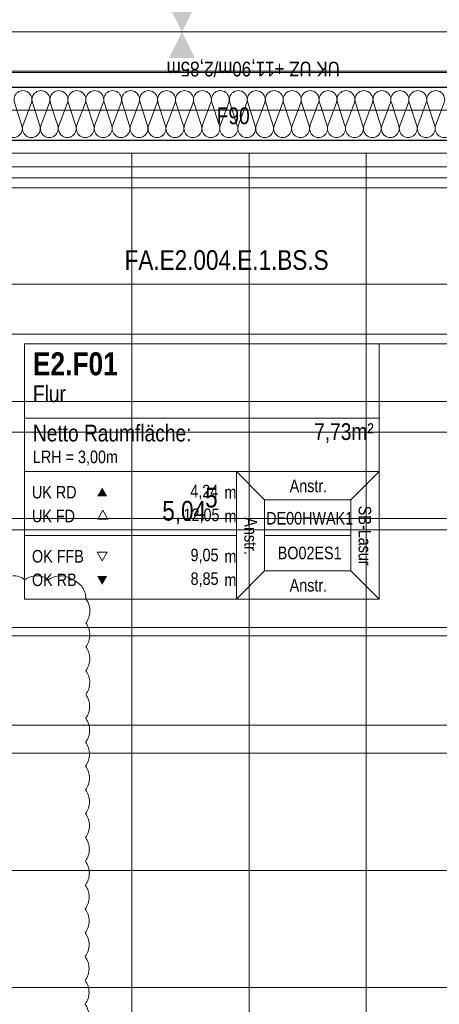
# Model space of a CAD drawing. Extents: x -420 to 300, y 62 to 1112.
# Tile 222 of 256: x -67 to -25, y 679 to 780. Entities that reach past the tile are written whole.
import ezdxf
from ezdxf.lldxf.tags import DXFTag

# ---------------------------------------------------------------- set-up
doc = ezdxf.new("R2010")
doc.units = 0
doc.layers.get('0').update_dxf_attribs({"lineweight": 13})
for name, color, linetype, lineweight, true_color in [('30 -33 Aussenwände- 7 Fassade_ Elemente', 7, 'Continuous', 9, 0x00aacc), ('30 -35 Decken- 1 Konstruktion-Träger- Stahlbeton', 7, 'Continuous', 13, 0x33aa00), ('60- 61 allgemeine Ausstattung- 4 Terrassen', 9, 'Continuous', 9, 0x808080), ('70 -72 Beschriftung- 1 Beschriftung allgemein', 7, 'Continuous', 9, 0xff6633), ('70 -75 Raumstempel- 1 Raumstempel-A06CPUWKL0', 1, 'Continuous', 50, 0xff0000), ('70 -75 Raumstempel-2 Verweislinie', 3, 'Continuous', 9, 0x00ff00), ('70 -76 Bemaßung- 2 Allgemein', 9, 'Continuous', 5, 0x808080), ('70 -77 Revision- 2 Wolken', 7, 'Continuous', 18, 0x944cff)]:
    doc.layers.add(name, color=color, linetype=linetype, lineweight=lineweight, true_color=true_color)
doc.layers.add('70 -71 Achsen- 1 Gebäudeachsen', color=7, linetype='STRICHPUNKT2-A06CPUWML0', lineweight=18)
doc.layers.add('70 -75 Raumstempel- 3 Wandstempel', color=7, linetype='Continuous', lineweight=50)
doc.styles.get("Standard").update_dxf_attribs({"font": 'ARIALN.TTF'})
tags = doc.linetypes.add('grob-A06CPUWHL0', pattern=[14, 3, -8, 3]).pattern_tags.tags
tags[8:9] = [DXFTag(74, 4), DXFTag(75, 0), DXFTag(340, '0'), DXFTag(46, 0.0), DXFTag(50, 0.0), DXFTag(44, 0.0), DXFTag(45, 0.0)]
tags[6:7] = [DXFTag(74, 4), DXFTag(75, 0), DXFTag(340, '0'), DXFTag(46, 0.0), DXFTag(50, 0.0), DXFTag(44, 0.0), DXFTag(45, 0.0)]
tags[4:5] = [DXFTag(74, 4), DXFTag(75, 0), DXFTag(340, '0'), DXFTag(46, 0.0), DXFTag(50, 0.0), DXFTag(44, 0.0), DXFTag(45, 0.0)]
tags = doc.linetypes.add('STRICHPUNKT2-A06CPUWML0', pattern=[12.7, 6.35, -3.175, 0, -3.175]).pattern_tags.tags
tags[10:11] = [DXFTag(74, 4), DXFTag(75, 0), DXFTag(340, '0'), DXFTag(46, 0.0), DXFTag(50, 0.0), DXFTag(44, 0.0), DXFTag(45, 0.0)]
tags[8:9] = [DXFTag(74, 4), DXFTag(75, 0), DXFTag(340, '0'), DXFTag(46, 0.0), DXFTag(50, 0.0), DXFTag(44, 0.0), DXFTag(45, 0.0)]
tags[6:7] = [DXFTag(74, 4), DXFTag(75, 0), DXFTag(340, '0'), DXFTag(46, 0.0), DXFTag(50, 0.0), DXFTag(44, 0.0), DXFTag(45, 0.0)]
tags[4:5] = [DXFTag(74, 4), DXFTag(75, 0), DXFTag(340, '0'), DXFTag(46, 0.0), DXFTag(50, 0.0), DXFTag(44, 0.0), DXFTag(45, 0.0)]

# ---------------------------------------------------------------- blocks, each defined once
blk = doc.blocks.new('Referenz-A06CPUWNL0', base_point=(-395.24, 76.95))
at = {"layer": '30 -33 Aussenwände- 7 Fassade_ Elemente', "color": 0, "linetype": 'Continuous', "ltscale": 0.13}
for p, q in [((-2.8, 774.31), (-145.8, 774.31)), ((-68.03, 771.25), (-67.26, 768.85)), ((-67.17, 768.85), (-66.28, 771.25)), ((-66.19, 771.25), (-65.42, 768.85)), ((-65.33, 768.85), (-64.45, 771.25)), ((-64.36, 771.25), (-63.58, 768.85)), ((-63.49, 768.85), (-62.61, 771.25)), ((-62.52, 771.25), (-61.75, 768.85)), ((-61.66, 768.85), (-60.77, 771.25)), ((-60.68, 771.25), (-59.91, 768.85)), ((-59.82, 768.85), (-58.93, 771.25)), ((-58.84, 771.25), (-58.07, 768.85)), ((-57.98, 768.85), (-57.09, 771.25)), ((-57, 771.25), (-56.23, 768.85)), ((-56.14, 768.85), (-55.25, 771.25)), ((-55.16, 771.25), (-54.39, 768.85)), ((-54.3, 768.85), (-53.42, 771.25)), ((-53.33, 771.25), (-52.55, 768.85)), ((-52.46, 768.85), (-51.58, 771.25)), ((-51.49, 771.25), (-50.72, 768.85)), ((-50.63, 768.85), (-49.74, 771.25)), ((-49.65, 771.25), (-48.88, 768.85)), ((-48.79, 768.85), (-47.9, 771.25)), ((-47.81, 771.25), (-47.04, 768.85)), ((-46.95, 768.85), (-46.06, 771.25)), ((-45.97, 771.25), (-45.2, 768.85)), ((-45.11, 768.85), (-44.22, 771.25)), ((-44.13, 771.25), (-43.36, 768.85)), ((-43.27, 768.85), (-42.38, 771.25)), ((-42.29, 771.25), (-41.52, 768.85)), ((-41.43, 768.85), (-40.55, 771.25)), ((-40.46, 771.25), (-39.68, 768.85)), ((-39.59, 768.85), (-38.71, 771.25)), ((-38.62, 771.25), (-37.85, 768.85)), ((-37.76, 768.85), (-36.87, 771.25)), ((-36.78, 771.25), (-36.01, 768.85)), ((-35.92, 768.85), (-35.03, 771.25)), ((-34.94, 771.25), (-34.17, 768.85)), ((-34.08, 768.85), (-33.19, 771.25)), ((-33.1, 771.25), (-32.33, 768.85)), ((-32.24, 768.85), (-31.35, 771.25)), ((-31.26, 771.25), (-30.49, 768.85)), ((-30.4, 768.85), (-29.51, 771.25)), ((-29.42, 771.25), (-28.65, 768.85)), ((-28.56, 768.85), (-27.68, 771.25)), ((-27.59, 771.25), (-26.81, 768.85)), ((-26.72, 768.85), (-25.84, 771.25)), ((-25.75, 771.25), (-24.98, 768.85)), ((-24.89, 768.85), (-24, 771.25)), ((-145.3, 767.35), (-3.3, 767.35)), ((-3.3, 763.51), (-145.3, 763.51)), ((-148.9, 762.51), (0.3, 762.51))]:
    blk.add_line(p, q, dxfattribs=at)
at = {"layer": '30 -33 Aussenwände- 7 Fassade_ Elemente', "color": 0, "linetype": 'Continuous', "lineweight": 25, "ltscale": 0.25}
for p, q in [((-145.8, 772.81), (-2.8, 772.81)), ((1.7, 767.35), (-150.3, 767.35))]:
    blk.add_line(p, q, dxfattribs=at)
at = {"layer": '30 -33 Aussenwände- 7 Fassade_ Elemente', "color": 0, "linetype": 'Continuous', "ltscale": 0.13}
for centre, major_axis, end_param in [((-67.16, 771.53), (0.874, -0.282), 3.764652), ((-65.32, 771.53), (0.874, -0.282), 3.764652), ((-63.48, 771.53), (0.874, -0.282), 3.764652), ((-61.64, 771.53), (0.874, -0.282), 3.764652), ((-59.8, 771.53), (0.874, -0.282), 3.764652), ((-57.97, 771.53), (0.874, -0.282), 3.764652), ((-56.13, 771.53), (0.874, -0.282), 3.764652), ((-54.29, 771.53), (0.874, -0.282), 3.764652), ((-52.45, 771.53), (0.874, -0.282), 3.764652), ((-50.61, 771.53), (0.874, -0.282), 3.764652), ((-48.77, 771.53), (0.874, -0.282), 3.764652), ((-46.94, 771.53), (0.874, -0.282), 3.764652), ((-45.1, 771.53), (0.874, -0.282), 3.764652), ((-43.26, 771.53), (0.874, -0.282), 3.764652), ((-41.42, 771.53), (0.874, -0.282), 3.764652), ((-39.58, 771.53), (0.874, -0.282), 3.764652), ((-37.74, 771.53), (0.874, -0.282), 3.764652), ((-35.9, 771.53), (0.874, -0.282), 3.764652), ((-34.07, 771.53), (0.874, -0.282), 3.764652), ((-32.23, 771.53), (0.874, -0.282), 3.764652), ((-30.39, 771.53), (0.874, -0.282), 3.764652), ((-28.55, 771.53), (0.874, -0.282), 3.764652), ((-26.71, 771.53), (0.874, -0.282), 3.764652), ((-24.87, 771.53), (0.874, -0.282), 3.764652), ((-68.14, 768.57), (-0.874, 0.282), 3.765224), ((-66.3, 768.57), (-0.874, 0.282), 3.765224), ((-64.46, 768.57), (-0.874, 0.282), 3.765224), ((-62.62, 768.57), (-0.874, 0.282), 3.765224), ((-60.78, 768.57), (-0.874, 0.282), 3.765224), ((-58.94, 768.57), (-0.874, 0.282), 3.765224), ((-57.11, 768.57), (-0.874, 0.282), 3.765224), ((-55.27, 768.57), (-0.874, 0.282), 3.765224), ((-53.43, 768.57), (-0.874, 0.282), 3.765224), ((-51.59, 768.57), (-0.874, 0.282), 3.765224), ((-49.75, 768.57), (-0.874, 0.282), 3.765224), ((-47.91, 768.57), (-0.874, 0.282), 3.765224), ((-46.07, 768.57), (-0.874, 0.282), 3.765224), ((-44.24, 768.57), (-0.874, 0.282), 3.765224), ((-42.4, 768.57), (-0.874, 0.282), 3.765224), ((-40.56, 768.57), (-0.874, 0.282), 3.765224), ((-38.72, 768.57), (-0.874, 0.282), 3.765224), ((-36.88, 768.57), (-0.874, 0.282), 3.765224), ((-35.04, 768.57), (-0.874, 0.282), 3.765224), ((-33.2, 768.57), (-0.874, 0.282), 3.765224), ((-31.37, 768.57), (-0.874, 0.282), 3.765224), ((-29.53, 768.57), (-0.874, 0.282), 3.765224), ((-27.69, 768.57), (-0.874, 0.282), 3.765224), ((-25.85, 768.57), (-0.874, 0.282), 3.765224), ((-24.01, 768.57), (-0.874, 0.282), 3.765224)]:
    blk.add_ellipse(centre, major_axis=major_axis, ratio=1, start_param=0, end_param=end_param, dxfattribs=at)
at = {"layer": '30 -35 Decken- 1 Konstruktion-Träger- Stahlbeton', "color": 0, "linetype": 'grob-A06CPUWHL0', "lineweight": -2, "ltscale": 0.13}
for p, q in [((-298.3, 778.45), (-2.3, 778.45)), ((-298.3, 770.45), (-2.3, 770.45))]:
    blk.add_line(p, q, dxfattribs=at)
at = {"layer": '60- 61 allgemeine Ausstattung- 4 Terrassen', "color": 0}
for p, q in [((-307.5, 766.05), (3.5, 766.05)), ((-56, 379.25), (-56, 766.05)), ((-44, 379.25), (-44, 766.05)), ((-32, 379.25), (-32, 766.05)), ((-307.5, 764.65), (3.5, 764.65)), ((-307.5, 752.65), (3.5, 752.65)), ((-307.5, 740.65), (3.5, 740.65)), ((-307.5, 728.65), (3.5, 728.65)), ((-307.5, 716.65), (3.5, 716.65)), ((-307.5, 704.65), (3.5, 704.65)), ((-307.5, 692.65), (3.5, 692.65)), ((-307.5, 680.65), (3.5, 680.65))]:
    blk.add_line(p, q, dxfattribs=at)
at = {"layer": '70 -71 Achsen- 1 Gebäudeachsen', "color": 0, "linetype": 'STRICHPUNKT2-A06CPUWML0', "ltscale": 0.18}
blk.add_line((-387.24, 774.45), (76.5, 774.45), dxfattribs=at)
at = {"layer": '70 -75 Raumstempel- 1 Raumstempel-A06CPUWKL0', "color": 0, "lineweight": 9}
for p, q in [((-67.01, 746.53), (-67.01, 720.39)), ((-30.68, 746.53), (-67.01, 746.53)), ((-30.68, 720.39), (-30.68, 746.53)), ((-30.68, 738.94), (-67.01, 738.94)), ((-67.01, 733.46), (-45.28, 733.46)), ((-42.4, 730.56), (-45.28, 733.46)), ((-30.68, 733.46), (-45.28, 733.46)), ((-45.28, 733.46), (-45.28, 720.39)), ((-33.57, 730.56), (-30.68, 733.46)), ((-42.4, 723.29), (-42.4, 730.56)), ((-42.4, 730.56), (-33.57, 730.56)), ((-33.57, 723.29), (-33.57, 730.56)), ((-58.97, 729.5), (-59.49, 728.59)), ((-59.49, 728.59), (-58.45, 728.59)), ((-58.45, 728.59), (-58.97, 729.5)), ((-67.01, 726.93), (-45.28, 726.93)), ((-33.57, 726.93), (-42.4, 726.93)), ((-59.04, 724.32), (-59.57, 725.23)), ((-59.57, 725.23), (-58.52, 725.23)), ((-58.52, 725.23), (-59.04, 724.32)), ((-42.4, 723.29), (-45.28, 720.39)), ((-42.4, 723.29), (-33.57, 723.29)), ((-33.57, 723.29), (-30.68, 720.39)), ((-30.68, 720.39), (-67.01, 720.39))]:
    blk.add_line(p, q, dxfattribs=at)
at = {"layer": '70 -75 Raumstempel- 1 Raumstempel-A06CPUWKL0', "color": 0, "lineweight": 0}
for points in [[(-58.52, 730.92), (-59.04, 731.82), (-59.57, 730.92)], [(-58.52, 722.79), (-59.04, 721.88), (-59.57, 722.79)]]:
    blk.add_solid(points, dxfattribs=at)
at = {"layer": '70 -75 Raumstempel-2 Verweislinie', "color": 0, "linetype": 'Continuous', "ltscale": 0.13}
blk.add_line((-14.61, 746.53), (-30.68, 746.53), dxfattribs=at)
at = {"layer": '70 -76 Bemaßung- 2 Allgemein', "color": 0, "linetype": 'Continuous', "ltscale": 0.13}
for p, q in [((0.94, 747.51), (-146.74, 747.51)), ((-3.36, 737.51), (-145.24, 737.51)), ((-0.76, 727.51), (-99.54, 727.51)), ((0.64, 717.51), (-301.24, 717.51)), ((0.64, 707.51), (-149.24, 707.51))]:
    blk.add_line(p, q, dxfattribs=at)
at = {"layer": '70 -76 Bemaßung- 2 Allgemein', "color": 0, "lineweight": 0}
for points in [[(-52.2, 781.12), (-50.86, 778.45), (-49.53, 781.12)], [(-52.2, 775.78), (-50.86, 778.45), (-49.53, 775.78)]]:
    blk.add_solid(points, dxfattribs=at)
at = {"layer": '70 -77 Revision- 2 Wolken', "color": 0, "linetype": 'Continuous', "ltscale": 0.18}
for centre, major_axis in [((-68.2, 720.77), (1.22, 1.63)), ((-65.76, 720.77), (0, 2.03)), ((-65.76, 720.77), (1.22, 1.63)), ((-63.33, 720.77), (0, 2.03)), ((-63.33, 720.77), (1.22, 1.63)), ((-62.74, 720.46), (1.66, 1.17)), ((-62.74, 720.46), (2.03, -0.06)), ((-62.33, 719.18), (2.03, 0)), ((-62.33, 719.18), (1.62, -1.22)), ((-62.34, 716.75), (2.03, 0)), ((-62.34, 716.75), (1.62, -1.22)), ((-62.34, 714.31), (2.03, 0)), ((-62.34, 714.31), (1.62, -1.22)), ((-62.35, 711.87), (2.03, 0)), ((-62.35, 711.87), (1.62, -1.22)), ((-62.36, 709.43), (2.03, 0)), ((-62.36, 709.43), (1.62, -1.22)), ((-62.36, 706.99), (2.03, 0)), ((-62.36, 706.99), (1.62, -1.22)), ((-62.37, 704.55), (2.03, 0)), ((-62.37, 704.55), (1.62, -1.22)), ((-62.37, 702.11), (2.03, 0)), ((-62.37, 702.11), (1.62, -1.22)), ((-62.38, 699.68), (2.03, 0)), ((-62.38, 699.68), (1.62, -1.22)), ((-62.38, 697.24), (2.03, 0)), ((-62.38, 697.24), (1.62, -1.22)), ((-62.39, 694.8), (2.03, 0)), ((-62.39, 694.8), (1.62, -1.22)), ((-62.39, 692.36), (2.03, 0)), ((-62.39, 692.36), (1.62, -1.22)), ((-62.4, 689.92), (2.03, 0)), ((-62.4, 689.92), (1.62, -1.22)), ((-62.41, 687.48), (2.03, 0)), ((-62.41, 687.48), (1.62, -1.22)), ((-62.41, 685.05), (2.03, 0)), ((-62.41, 685.05), (1.62, -1.22)), ((-62.42, 682.61), (2.03, 0)), ((-62.42, 682.61), (1.62, -1.22)), ((-62.42, 680.17), (2.03, 0)), ((-62.42, 680.17), (1.62, -1.22)), ((-62.43, 677.73), (2.03, 0))]:
    blk.add_ellipse(centre, major_axis=major_axis, ratio=1, start_param=0, end_param=0.643501, dxfattribs=at)
at = {"layer": '70 -72 Beschriftung- 1 Beschriftung allgemein', "color": 0, "linetype": 'Continuous', "ltscale": 0.13, "insert": (-56.75, 756.12), "char_height": 2.0138, "attachment_point": 1}
blk.add_mtext('{\\fArial Narrow;FA.E2.004.E.1.BS.S}', dxfattribs=at)
at = {"layer": '70 -75 Raumstempel- 1 Raumstempel-A06CPUWKL0', "color": 0, "linetype": 'Continuous', "ltscale": 0.5, "attachment_point": 1}
for s, insert, char_height, rotation in [('{\\fArial Narrow|b1|i0;E2.F01}', (-66.14, 745.67), 2.3536, 0), ('{\\fArial Narrow;Flur}', (-66.14, 742.28), 1.7117, 0), ('{\\fArial Narrow;7,73m²}', (-37.33, 738.41), 1.7117, 0), ('{\\fArial Narrow;Netto Raumfläche:}', (-66.14, 738.26), 1.7117, 0), ('{\\fArial Narrow;LRH = 3,00m}', (-66.14, 735.61), 1.2838, 0), ('{\\fArial Narrow;Anstr.}', (-39.84, 732.64), 1.2838, 0), ('{\\fArial Narrow;UK RD}', (-66.24, 732), 1.2838, 0), ('{\\fArial Narrow;4,24}', (-50.02, 732.11), 1.2838, 0), ('{\\fArial Narrow;m}', (-46.52, 731.99), 1.2838, 0), ('{\\fArial Narrow;UK FD}', (-66.24, 729.56), 1.2838, 0), ('{\\fArial Narrow;12,05}', (-50.71, 729.68), 1.2838, 0), ('{\\fArial Narrow;SB-Lasur}', (-31.49, 729.97), 1.2838, 270), ('{\\fArial Narrow;m}', (-46.52, 729.55), 1.2838, 0), ('{\\fArial Narrow;Anstr.}', (-43.19, 728.78), 1.2838, 270), ('{\\fArial Narrow;DE00HWAK1}', (-42.24, 729.33), 1.2838, 0), ('{\\fArial Narrow;9,05}', (-49.99, 725.57), 1.2838, 0), ('{\\fArial Narrow;BO02ES1}', (-41.06, 725.78), 1.2838, 0), ('{\\fArial Narrow;OK FFB}', (-66.24, 725.44), 1.2838, 0), ('{\\fArial Narrow;m}', (-46.52, 725.44), 1.2838, 0), ('{\\fArial Narrow;OK RB}', (-66.24, 723.03), 1.2838, 0), ('{\\fArial Narrow;8,85}', (-49.99, 723.15), 1.2838, 0), ('{\\fArial Narrow;m}', (-46.52, 723.03), 1.2838, 0), ('{\\fArial Narrow;Anstr.}', (-39.84, 722.47), 1.2838, 0)]:
    blk.add_mtext(s, dxfattribs=dict(at, insert=insert, char_height=char_height, rotation=rotation))
at = {"layer": '70 -75 Raumstempel- 3 Wandstempel', "color": 0, "linetype": 'Continuous', "ltscale": 0.5, "insert": (-47.31, 770.73), "char_height": 1.7117, "attachment_point": 1}
blk.add_mtext('{\\fArial Narrow;F90}', dxfattribs=at)
at = {"layer": '70 -76 Bemaßung- 2 Allgemein', "color": 0, "linetype": 'Continuous', "ltscale": 0.13, "insert": (-34.7, 773.9), "char_height": 1.5103, "attachment_point": 1, "rotation": 180}
blk.add_mtext('{\\fArial Narrow;UK UZ +11,90m/2,85m}', dxfattribs=at)
at = {"layer": '70 -76 Bemaßung- 2 Allgemein', "color": 0, "linetype": 'Continuous', "ltscale": 0.13, "char_height": 2.0138, "attachment_point": 1}
for s, insert in [('{\\fArial Narrow;5}', (-48.5, 731.81)), ('{\\fArial Narrow;5,04}', (-52.89, 730.46))]:
    blk.add_mtext(s, dxfattribs=dict(at, insert=insert))

msp = doc.modelspace()

# ---------------------------------------------------------------- block references
at = {"color": 8, "lineweight": 13, "ltscale": 0.13, "true_color": 0x808080}
msp.add_blockref('Referenz-A06CPUWNL0', (-395.24, 76.95), dxfattribs=at)

doc.saveas('drawing.dxf')
